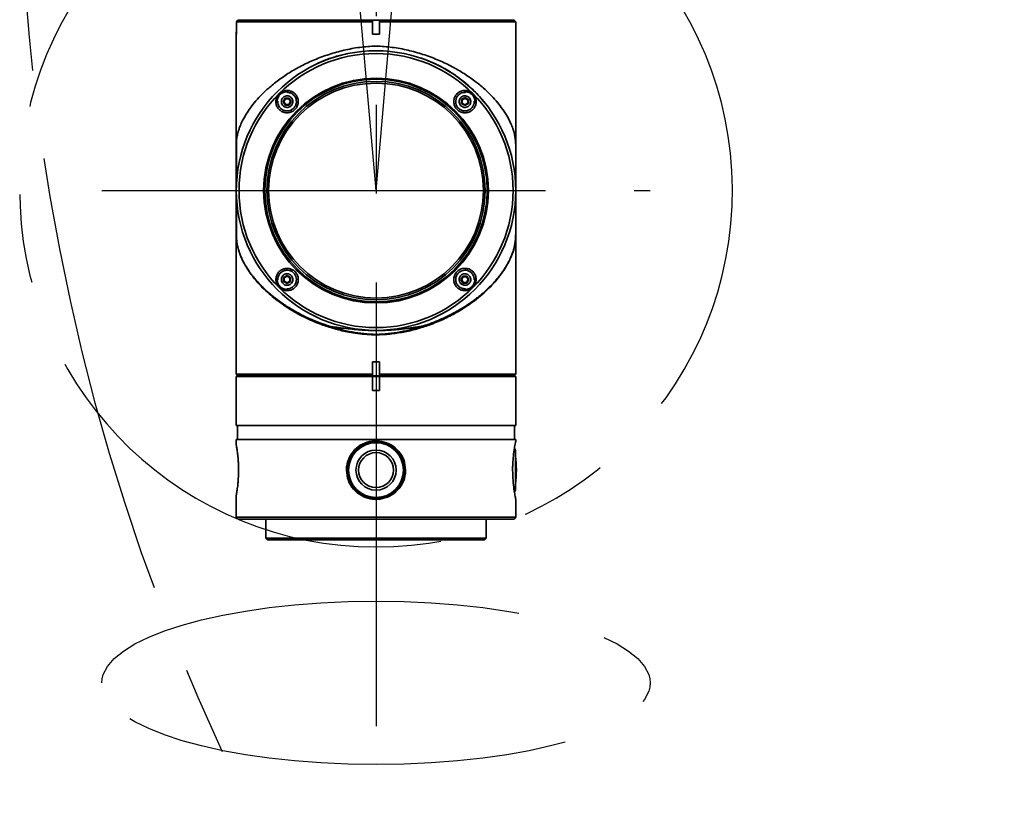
# Model space of a CAD drawing. Header units: millimetres. Extents: x -55 to 731, y 0 to 297.
# Tile 12 of 19: x 248 to 277, y 169 to 192. Entities that reach past the tile are written whole.
import ezdxf

# ---------------------------------------------------------------- set-up
doc = ezdxf.new("R2010")
doc.units = ezdxf.units.MM
doc.linetypes.add('CENTERX2', pattern=[20.32, 12.7, -2.54, 2.54, -2.54])
doc.layers.add('中心线层', color=6, linetype='CENTERX2', lineweight=25)

msp = doc.modelspace()

# ---------------------------------------------------------------- linework, layer by layer
at = {"color": 7, "linetype": 'Continuous', "lineweight": 35}
for p, q in [((254.5859, 192.0334), (254.6046, 192.0521)), ((254.5859, 192.0334), (254.5859, 191.6837)), ((258.4841, 192.0334), (254.5859, 192.0334)), ((254.6358, 192.0834), (254.6046, 192.0521)), ((254.6358, 192.0837), (254.6358, 192.0834)), ((258.4891, 192.0837), (254.6358, 192.0837)), ((258.4891, 192.0834), (254.6358, 192.0834)), ((258.4841, 192.0521), (258.4891, 192.0834)), ((258.4841, 192.0334), (258.4841, 192.0521)), ((258.4841, 191.6837), (258.4841, 192.0334)), ((258.4891, 192.0834), (258.4891, 192.0837)), ((258.4891, 192.0837), (258.6802, 192.0837)), ((258.6802, 192.0837), (258.6802, 192.0834)), ((262.5346, 192.0837), (258.6802, 192.0837)), ((258.6802, 192.0834), (258.6851, 192.0521)), ((262.5346, 192.0834), (258.6802, 192.0834)), ((258.6851, 192.0521), (258.6851, 192.0334)), ((258.6851, 192.0334), (258.6851, 191.6837)), ((262.5846, 192.0334), (258.6851, 192.0334)), ((262.5346, 192.0834), (262.5346, 192.0837)), ((262.5846, 192.0334), (262.5346, 192.0834)), ((262.5846, 187.2037), (262.5846, 192.0334)), ((254.5859, 191.7595), (254.5846, 191.7437)), ((254.5846, 191.7437), (254.5846, 191.6837)), ((254.5846, 191.6837), (254.5846, 187.2037)), ((254.5859, 191.6837), (254.5846, 191.6837)), ((258.6851, 191.6837), (258.4841, 191.6837)), ((255.9813, 189.8492), (255.9236, 189.7492)), ((255.9236, 189.7492), (255.9813, 189.6492)), ((255.9236, 189.7492), (255.9456, 189.7492)), ((255.9923, 189.8302), (255.9456, 189.7492)), ((255.9456, 189.7492), (255.9923, 189.6683)), ((256.0968, 189.8492), (255.9813, 189.8492)), ((255.9813, 189.8492), (255.9923, 189.8302)), ((256.0858, 189.8302), (255.9923, 189.8302)), ((256.0858, 189.8302), (256.0968, 189.8492)), ((256.1325, 189.7492), (256.0858, 189.8302)), ((256.0858, 189.6683), (256.1325, 189.7492)), ((256.1545, 189.7492), (256.0968, 189.8492)), ((256.0968, 189.6492), (256.1545, 189.7492)), ((256.1545, 189.7492), (256.1325, 189.7492)), ((261.1302, 189.8647), (261.0302, 189.807)), ((261.0302, 189.807), (261.0302, 189.6915)), ((261.0302, 189.807), (261.0492, 189.796)), ((261.0302, 189.6915), (261.0492, 189.7025)), ((261.0302, 189.6915), (261.1302, 189.6338)), ((261.1302, 189.8427), (261.0492, 189.796)), ((261.0492, 189.796), (261.0492, 189.7025)), ((261.0492, 189.7025), (261.1302, 189.6558)), ((261.2302, 189.807), (261.1302, 189.8647)), ((261.1302, 189.8647), (261.1302, 189.8427)), ((261.2111, 189.796), (261.1302, 189.8427)), ((261.1302, 189.6558), (261.2111, 189.7025)), ((261.1302, 189.6338), (261.2302, 189.6915)), ((261.2302, 189.807), (261.2111, 189.796)), ((261.2111, 189.7025), (261.2111, 189.796)), ((261.2111, 189.7025), (261.2302, 189.6915)), ((261.2302, 189.6915), (261.2302, 189.807)), ((255.9813, 189.6492), (255.9923, 189.6683)), ((255.9813, 189.6492), (256.0968, 189.6492)), ((255.9923, 189.6683), (256.0858, 189.6683)), ((256.0968, 189.6492), (256.0858, 189.6683)), ((261.1302, 189.6338), (261.1302, 189.6558)), ((254.5854, 188.0271), (254.5852, 188.169)), ((262.5838, 187.9991), (262.5837, 187.9709)), ((262.584, 188.1705), (262.5839, 188.0792)), ((262.5839, 188.0513), (262.5839, 188.0391)), ((254.5857, 187.9205), (254.5857, 187.9204)), ((254.5857, 187.9037), (254.5857, 187.297)), ((262.5836, 187.9204), (262.5835, 187.9205)), ((262.5835, 187.297), (262.5835, 187.9037)), ((254.5846, 187.2037), (254.5846, 181.9539)), ((254.5857, 187.2951), (254.5857, 187.297)), ((262.5833, 187.3042), (262.5646, 187.3042)), ((262.5835, 187.297), (262.5836, 187.2951)), ((262.5846, 181.9539), (262.5846, 187.2037)), ((254.5857, 186.4869), (254.5857, 187.1123)), ((254.5857, 187.1113), (254.5857, 186.4868)), ((262.5835, 186.4868), (262.5835, 187.1113)), ((262.5836, 187.1123), (262.5836, 186.4869)), ((254.5852, 186.2368), (254.5854, 186.3716)), ((254.5856, 186.4419), (254.5856, 186.4582)), ((254.5857, 186.4868), (254.5857, 186.4869)), ((262.5835, 186.4868), (262.5836, 186.4869)), ((256.039, 184.7735), (255.939, 184.7158)), ((255.939, 184.7158), (255.939, 184.6003)), ((255.9581, 184.7048), (255.939, 184.7158)), ((255.939, 184.6003), (255.9581, 184.6113)), ((256.039, 184.7515), (255.9581, 184.7048)), ((255.9581, 184.7048), (255.9581, 184.6113)), ((255.9581, 184.6113), (256.039, 184.5646)), ((256.139, 184.7158), (256.039, 184.7735)), ((256.039, 184.7735), (256.039, 184.7515)), ((256.12, 184.7048), (256.039, 184.7515)), ((256.039, 184.5646), (256.12, 184.6113)), ((256.139, 184.7158), (256.12, 184.7048)), ((256.12, 184.6113), (256.12, 184.7048)), ((256.139, 184.6003), (256.12, 184.6113)), ((256.139, 184.6003), (256.139, 184.7158)), ((261.0725, 184.7581), (261.0147, 184.6581)), ((261.0147, 184.6581), (261.0725, 184.5581)), ((261.0147, 184.6581), (261.0367, 184.6581)), ((261.0835, 184.739), (261.0367, 184.6581)), ((261.0367, 184.6581), (261.0835, 184.5771)), ((261.1879, 184.7581), (261.0725, 184.7581)), ((261.0725, 184.7581), (261.0835, 184.739)), ((261.1769, 184.739), (261.0835, 184.739)), ((261.1879, 184.7581), (261.1769, 184.739)), ((261.2237, 184.6581), (261.1769, 184.739)), ((261.1769, 184.5771), (261.2237, 184.6581)), ((261.2457, 184.6581), (261.1879, 184.7581)), ((261.1879, 184.5581), (261.2457, 184.6581)), ((261.2457, 184.6581), (261.2237, 184.6581)), ((255.939, 184.6003), (256.039, 184.5426)), ((256.039, 184.5426), (256.139, 184.6003)), ((256.039, 184.5426), (256.039, 184.5646)), ((261.0835, 184.5771), (261.0725, 184.5581)), ((261.0725, 184.5581), (261.1879, 184.5581)), ((261.0835, 184.5771), (261.1769, 184.5771)), ((261.1879, 184.5581), (261.1769, 184.5771)), ((258.4841, 182.3037), (258.6851, 182.3037)), ((258.4841, 181.9539), (258.4841, 182.3037)), ((258.6851, 182.3037), (258.6851, 181.9539)), ((254.5846, 181.9539), (254.6346, 181.9039)), ((254.5846, 181.9539), (258.4841, 181.9539)), ((254.5846, 181.8837), (254.5846, 180.4837)), ((258.4846, 181.8837), (254.5846, 181.8837)), ((254.6346, 181.9039), (254.6346, 181.9037)), ((254.6346, 181.9039), (258.4891, 181.9039)), ((254.6346, 181.9037), (258.4891, 181.9037)), ((254.7846, 181.9037), (254.7846, 181.8837)), ((258.4841, 181.9352), (258.4841, 181.9539)), ((258.4891, 181.9039), (258.4841, 181.9352)), ((258.4846, 181.4837), (258.4846, 181.8837)), ((258.6846, 181.8837), (258.4846, 181.8837)), ((258.4891, 181.9037), (258.4891, 181.9039)), ((258.6802, 181.9037), (258.4891, 181.9037)), ((258.6851, 181.9352), (258.6802, 181.9039)), ((258.6802, 181.9039), (262.5346, 181.9039)), ((258.6802, 181.9039), (258.6802, 181.9037)), ((258.6802, 181.9037), (262.5346, 181.9037)), ((258.6846, 181.8837), (258.6846, 181.4837)), ((262.5846, 181.8837), (258.6846, 181.8837)), ((258.6851, 181.9539), (262.5846, 181.9539)), ((258.6851, 181.9539), (258.6851, 181.9352)), ((262.3846, 181.8837), (262.3846, 181.9037)), ((262.5346, 181.9039), (262.5846, 181.9539)), ((262.5346, 181.9037), (262.5346, 181.9039)), ((262.5846, 180.4837), (262.5846, 181.8837)), ((258.6846, 181.4837), (258.4846, 181.4837)), ((254.5846, 180.4837), (262.5846, 180.4837)), ((254.6196, 180.4837), (254.6196, 180.0837)), ((262.5496, 180.0837), (262.5496, 180.4837)), ((254.5846, 179.9225), (254.5845, 179.9226)), ((254.5846, 180.0837), (254.5846, 179.9203)), ((254.5846, 180.0837), (262.5846, 180.0837)), ((262.5809, 179.7787), (262.5454, 179.8283)), ((262.5846, 180.0296), (262.5846, 180.0837)), ((262.5809, 178.6287), (262.5809, 179.7787)), ((257.7796, 179.2045), (257.7383, 179.2046)), ((257.7796, 179.2037), (257.7796, 179.2045)), ((259.4309, 179.2037), (259.3896, 179.2037)), ((254.5845, 178.4848), (254.5846, 178.4848)), ((254.5846, 178.4872), (254.5846, 177.8537)), ((262.5457, 178.5793), (262.5809, 178.6287)), ((262.5846, 177.8537), (262.5846, 178.3777)), ((254.5846, 177.8537), (254.6346, 177.8037)), ((254.5846, 177.8537), (262.5846, 177.8537)), ((262.5346, 177.8037), (262.5846, 177.8537)), ((254.6346, 177.8037), (256.5798, 177.8037)), ((255.4346, 177.8037), (255.4346, 177.2537)), ((256.5798, 177.8037), (262.5346, 177.8037)), ((261.7346, 177.2537), (261.7346, 177.8037)), ((255.4346, 177.2537), (255.4846, 177.2037)), ((255.4346, 177.2537), (256.9859, 177.2537)), ((261.6846, 177.2037), (255.4846, 177.2037)), ((256.9859, 177.2537), (261.7346, 177.2537)), ((261.6846, 177.2037), (261.7346, 177.2537))]:
    msp.add_line(p, q, dxfattribs=at)
at = {"color": 8, "linetype": 'Continuous', "lineweight": 35}
for p, q in [((254.5859, 191.7437), (254.5846, 191.7437)), ((262.5836, 187.9398), (262.5836, 187.9204))]:
    msp.add_line(p, q, dxfattribs=at)
at = {"color": 7, "linetype": 'Continuous', "lineweight": 35}
for centre, radius in [((258.5846, 187.2037), 4), ((258.5846, 187.2037), 3.922), ((258.5846, 187.2037), 3.2164), ((258.5846, 187.2037), 3.1833), ((258.5846, 187.2037), 3.125), ((258.5846, 187.2037), 3.075), ((258.5846, 179.2037), 0.785), ((258.5846, 179.2037), 0.575), ((258.5846, 179.2037), 0.4998)]:
    msp.add_circle(centre, radius, dxfattribs=at)
for centre, radius, start, end in [((258.5846, 187.2037), 3.8, 131.12962, 132.28943), ((258.5846, 187.2037), 3.8, 47.71057, 48.87038), ((258.5846, 187.2037), 3.8, 137.71057, 138.87039), ((258.5846, 187.2037), 3.8, 41.12961, 42.28943), ((258.5846, 187.2037), 3.8, 221.12961, 222.28943), ((258.5846, 187.2037), 3.8, 317.71057, 318.87039), ((258.5846, 187.2037), 3.8, 227.71057, 228.8704), ((258.5846, 187.2037), 3.8, 311.1296, 312.28943), ((258.6009, 179.2037), 4, 354.26803, 5.73197)]:
    msp.add_arc(centre, radius, start, end, dxfattribs=at)
for points, knots in [([(258.5846, 191.3379), (258.428, 191.3294), (258.1147, 191.3125), (257.6636, 191.2244), (257.2312, 191.1037), (256.8249, 190.953), (256.4445, 190.7753), (256.0979, 190.5779), (255.7847, 190.3648), (255.5256, 190.1553), (255.315, 189.9573), (255.1405, 189.7686), (254.9886, 189.5774), (254.8584, 189.3827), (254.773, 189.2261), (254.7197, 189.1103), (254.6851, 189.0258), (254.6552, 188.9413), (254.6257, 188.8389), (254.6018, 188.7247), (254.5908, 188.62), (254.5874, 188.5278), (254.5859, 188.4635), (254.5849, 188.3344), (254.585, 188.177), (254.5852, 188.0216), (254.5855, 187.9444), (254.5857, 187.9037)], [0, 0, 0, 0, 0.0629003, 0.1258203, 0.1865149, 0.2500231, 0.3125395, 0.3751735, 0.4378614, 0.500448, 0.5499536, 0.5978104, 0.6496814, 0.6993552, 0.749214, 0.7713961, 0.790293, 0.8159659, 0.8386108, 0.8715963, 0.9057741, 0.9139078, 0.9214905, 0.9371592, 0.9685243, 0.9834448, 1, 1, 1, 1]), ([(262.5835, 187.9037), (262.5838, 187.9803), (262.5842, 188.0955), (262.5842, 188.2511), (262.584, 188.368), (262.5832, 188.4793), (262.5798, 188.6019), (262.569, 188.7129), (262.5453, 188.833), (262.5104, 188.9552), (262.466, 189.0736), (262.4012, 189.2168), (262.3094, 189.3857), (262.1777, 189.5813), (262.0242, 189.7736), (261.8521, 189.9595), (261.6409, 190.1576), (261.3815, 190.367), (261.0691, 190.5792), (260.7237, 190.7757), (260.3434, 190.9534), (259.9349, 191.1048), (259.5014, 191.2254), (259.0514, 191.3127), (258.7406, 191.3295), (258.5846, 191.3379)], [0, 0, 0, 0, 0.0311246, 0.0468045, 0.062423, 0.0780635, 0.0937423, 0.1250789, 0.1564084, 0.1877662, 0.2221444, 0.2503599, 0.3004722, 0.3532457, 0.4026431, 0.4506823, 0.5002419, 0.5628294, 0.6253728, 0.687519, 0.7499007, 0.8139864, 0.8752033, 0.9373594, 1, 1, 1, 1]), ([(257.0634, 190.9031), (257.0887, 190.9136), (257.1497, 190.9388), (257.2106, 190.9642), (257.2461, 190.979)], [0, 0, 0, 0, 0.4152869, 1, 1, 1, 1]), ([(260.3028, 190.8206), (260.3253, 190.8103), (260.3881, 190.7816), (260.4914, 190.7266), (260.6179, 190.6554), (260.7526, 190.5721), (260.8947, 190.476), (261.0429, 190.3658), (261.1957, 190.2405), (261.3537, 190.0971), (261.5153, 189.9318), (261.6403, 189.7929), (261.7059, 189.7058), (261.7214, 189.6853)], [0, 0, 0, 0, 0.038652, 0.1081373, 0.1850644, 0.2695856, 0.3618548, 0.4620248, 0.570237, 0.6863122, 0.814986, 0.9564225, 1, 1, 1, 1]), ([(256.2653, 189.9755), (256.2887, 189.9469), (256.3354, 189.8897), (256.3636, 189.7802), (256.3555, 189.6693), (256.3104, 189.5684), (256.236, 189.4897), (256.1414, 189.44), (256.0361, 189.4234), (255.93, 189.442), (255.8563, 189.483), (255.7938, 189.5391), (255.744, 189.6096), (255.7142, 189.7172), (255.7224, 189.8282), (255.7669, 189.9289), (255.8411, 190.0082), (255.9362, 190.0584), (256.0422, 190.0752), (256.1483, 190.0562), (256.2223, 190.0157), (256.2568, 189.9834), (256.2653, 189.9755)], [0, 0, 0, 0, 0.0555083, 0.1110343, 0.1660093, 0.2195947, 0.2717735, 0.3232909, 0.3752185, 0.4283701, 0.4829373, 0.5004629, 0.5556774, 0.6109172, 0.6654428, 0.7187806, 0.7711506, 0.8231021, 0.8752971, 0.9283068, 0.9824407, 1, 1, 1, 1]), ([(256.0491, 190.0341), (256.0457, 190.0341), (256.0225, 190.0347), (255.9673, 190.0287), (255.888, 189.9974), (255.8144, 189.9333), (255.7662, 189.8487), (255.7534, 189.78), (255.7541, 189.7436), (255.7542, 189.7392)], [0, 0, 0, 0, 0.0216243, 0.1495302, 0.354933, 0.5603261, 0.7657293, 0.9711249, 1, 1, 1, 1]), ([(255.7735, 189.7606), (255.7752, 189.7306), (255.7785, 189.6707), (255.8209, 189.5892), (255.8857, 189.5259), (255.9625, 189.4906), (256.0454, 189.4795), (256.1287, 189.4937), (256.2082, 189.5378), (256.2687, 189.6057), (256.3032, 189.6898), (256.308, 189.7806), (256.2825, 189.8679), (256.2295, 189.9418), (256.1551, 189.994), (256.0874, 190.0129), (256.0446, 190.0152), (256.0315, 190.0148), (256.0277, 190.0147)], [0, 0, 0, 0, 0.0703006, 0.1406027, 0.2109007, 0.2812031, 0.3363245, 0.4066214, 0.4769215, 0.5472249, 0.6175249, 0.6878258, 0.7581249, 0.8284276, 0.8987275, 0.9690281, 0.9910562, 1, 1, 1, 1]), ([(261.3565, 189.9755), (261.3791, 189.948), (261.4243, 189.8931), (261.4534, 189.7886), (261.4491, 189.6813), (261.409, 189.5801), (261.337, 189.4968), (261.24, 189.4418), (261.1295, 189.4228), (261.0197, 189.4422), (260.9458, 189.4843), (260.8854, 189.539), (260.8375, 189.606), (260.807, 189.7084), (260.8111, 189.8157), (260.8505, 189.9171), (260.9227, 190.0011), (261.0199, 190.0565), (261.1304, 190.0757), (261.2396, 190.0564), (261.3143, 190.0151), (261.3485, 189.983), (261.3565, 189.9755)], [0, 0, 0, 0, 0.05219162, 0.10436713, 0.15699901, 0.21067398, 0.26547588, 0.32104372, 0.37659938, 0.43122913, 0.48437986, 0.49999632, 0.55190361, 0.60378602, 0.65637221, 0.71038514, 0.76560552, 0.82128261, 0.87652328, 0.93071351, 0.98373185, 1, 1, 1, 1]), ([(261.1415, 190.0147), (261.1116, 190.0131), (261.0516, 190.0098), (260.9702, 189.9674), (260.9069, 189.9026), (260.8715, 189.8258), (260.8605, 189.7429), (260.8746, 189.6596), (260.9187, 189.5801), (260.9866, 189.5196), (261.0707, 189.485), (261.1616, 189.4802), (261.2488, 189.5058), (261.3227, 189.5588), (261.3749, 189.6332), (261.3938, 189.7009), (261.3962, 189.7437), (261.3958, 189.7568), (261.3957, 189.7606)], [0, 0, 0, 0, 0.0703001, 0.1406012, 0.2109018, 0.2812024, 0.336321, 0.4066219, 0.4769227, 0.5472234, 0.6175255, 0.687826, 0.7581266, 0.8284278, 0.8987279, 0.9690287, 0.9910597, 1, 1, 1, 1]), ([(261.415, 189.7392), (261.4151, 189.7425), (261.4157, 189.7657), (261.4097, 189.821), (261.3783, 189.9003), (261.3143, 189.9739), (261.2296, 190.0221), (261.161, 190.0349), (261.1246, 190.0342), (261.1201, 190.0341)], [0, 0, 0, 0, 0.0216308, 0.1495374, 0.3549339, 0.5603334, 0.7657318, 0.9711296, 1, 1, 1, 1]), ([(256.039, 189.9142), (256.0576, 189.9124), (256.0947, 189.9088), (256.1441, 189.8803), (256.1816, 189.8384), (256.2031, 189.7861), (256.2061, 189.7298), (256.1902, 189.6756), (256.1573, 189.6297), (256.1111, 189.5973), (256.0691, 189.5855), (256.0264, 189.5833), (255.9833, 189.5906), (255.934, 189.6179), (255.8964, 189.6601), (255.875, 189.7123), (255.872, 189.7687), (255.8879, 189.8229), (255.9208, 189.8688), (255.967, 189.9011), (256.009, 189.9133), (256.0332, 189.9141), (256.039, 189.9142)], [0, 0, 0, 0, 0.0536858, 0.1073719, 0.1610567, 0.2147431, 0.2684286, 0.3221148, 0.3758024, 0.4294858, 0.4831755, 0.4999949, 0.5536864, 0.6073674, 0.661056, 0.7147424, 0.7684286, 0.8221142, 0.8758017, 0.9294852, 0.9831748, 1, 1, 1, 1]), ([(260.9652, 189.7492), (260.967, 189.7678), (260.9707, 189.8049), (260.9991, 189.8543), (261.041, 189.8918), (261.0933, 189.9133), (261.1497, 189.9163), (261.2039, 189.9004), (261.2497, 189.8675), (261.2822, 189.8213), (261.2939, 189.7793), (261.2962, 189.7366), (261.2889, 189.6935), (261.2615, 189.6442), (261.2193, 189.6066), (261.1671, 189.5852), (261.1107, 189.5822), (261.0565, 189.5981), (261.0106, 189.631), (260.9784, 189.6772), (260.9662, 189.7192), (260.9654, 189.7435), (260.9652, 189.7492)], [0, 0, 0, 0, 0.053686, 0.1073723, 0.1610578, 0.2147441, 0.2684298, 0.3221175, 0.3758033, 0.4294898, 0.483176, 0.4999997, 0.553686, 0.607373, 0.6610589, 0.7147453, 0.768431, 0.8221161, 0.8758039, 0.9294893, 0.9831756, 1, 1, 1, 1]), ([(254.5866, 188.4952), (254.5866, 188.4837), (254.5866, 188.3349), (254.5865, 188.0648), (254.5864, 187.731), (254.5863, 187.4876), (254.5862, 187.3486), (254.5862, 187.3278), (254.5861, 187.3227)], [0, 0, 0, 0, 0.020299, 0.2622742, 0.4920721, 0.7138171, 0.9305599, 1, 1, 1, 1]), ([(262.583, 187.3197), (262.583, 187.339), (262.5829, 187.3778), (262.5828, 187.4808), (262.5827, 187.5988), (262.5826, 187.7493), (262.5825, 187.9072), (262.5826, 188.0774), (262.5826, 188.2393), (262.5826, 188.3837), (262.5826, 188.4761), (262.5826, 188.4969)], [0, 0, 0, 0, 0.1332727, 0.2667025, 0.3848186, 0.4882343, 0.6514428, 0.7342258, 0.8354285, 0.9627825, 1, 1, 1, 1]), ([(254.5855, 187.9971), (254.5854, 188.0033), (254.5854, 188.0132), (254.5854, 188.0233), (254.5854, 188.0271)], [0, 0, 0, 0, 0.6249416, 1, 1, 1, 1]), ([(254.5927, 186.8623), (254.5918, 186.8568), (254.5896, 186.8444), (254.5884, 186.7465), (254.5876, 186.6037), (254.5873, 186.4404), (254.5871, 186.2831), (254.587, 186.1195), (254.587, 186.0058), (254.587, 185.9578)], [0, 0, 0, 0, 0.1316245, 0.2993141, 0.5046301, 0.6230604, 0.7529643, 0.8956576, 1, 1, 1, 1]), ([(262.5822, 185.9546), (262.5823, 186.0514), (262.5823, 186.2496), (262.5824, 186.5027), (262.5824, 186.6994), (262.5825, 186.836), (262.5823, 186.9231), (262.5819, 186.9547), (262.5809, 186.9482), (262.5808, 186.9472)], [0, 0, 0, 0, 0.2075249, 0.4248322, 0.605995, 0.7527101, 0.8715655, 0.9810189, 1, 1, 1, 1]), ([(254.5857, 186.4883), (254.5857, 186.4854), (254.5856, 186.477), (254.5855, 186.449), (254.5854, 186.409), (254.5853, 186.3625), (254.5853, 186.3076), (254.5852, 186.2453), (254.5853, 186.1713), (254.5854, 186.1048), (254.5859, 186.0235), (254.5872, 185.9308), (254.5908, 185.8436), (254.5961, 185.7775), (254.6033, 185.7144), (254.6149, 185.6409), (254.6374, 185.5402), (254.6717, 185.4281), (254.7166, 185.3133), (254.7634, 185.212), (254.8203, 185.103), (254.8885, 184.9882), (254.9639, 184.877), (255.0384, 184.7769), (255.1553, 184.6312), (255.3345, 184.4379), (255.5766, 184.2198), (255.789, 184.0557), (255.9634, 183.9352), (256.0989, 183.8483), (256.2292, 183.7707), (256.3759, 183.6891), (256.5364, 183.607), (256.7484, 183.5092), (256.9803, 183.4136), (257.1626, 183.3525), (257.2461, 183.3245)], [0, 0, 0, 0, 0.0014488, 0.0042709, 0.0140688, 0.0215658, 0.0275329, 0.0414864, 0.0525169, 0.0643161, 0.0747964, 0.0942094, 0.1153496, 0.1324208, 0.1448257, 0.167793, 0.1976144, 0.2389704, 0.275517, 0.3085921, 0.3367484, 0.3802797, 0.4189722, 0.4440306, 0.4772614, 0.5604459, 0.6340126, 0.6980029, 0.7331073, 0.7656496, 0.7956671, 0.8232017, 0.8635052, 0.8985615, 0.9534773, 1, 1, 1, 1]), ([(255.7562, 184.0605), (255.6933, 184.1101), (255.5618, 184.2139), (255.3777, 184.3825), (255.2135, 184.5524), (255.0711, 184.7213), (254.9311, 184.9103), (254.8262, 185.0821), (254.7404, 185.2536), (254.6875, 185.3797), (254.6427, 185.5172), (254.6178, 185.6224), (254.6027, 185.7166), (254.5957, 185.7792), (254.5916, 185.836), (254.5884, 185.8965), (254.5867, 185.9646), (254.5858, 186.0421), (254.5853, 186.1187), (254.5851, 186.2685), (254.5854, 186.3962), (254.5857, 186.4869)], [0, 0, 0, 0, 0.07552864, 0.15806274, 0.24761985, 0.32004531, 0.39729512, 0.51334286, 0.56058747, 0.63746817, 0.69110254, 0.75413615, 0.78260565, 0.8139923, 0.83029016, 0.84497964, 0.8755493, 0.89063666, 0.90626374, 0.93336888, 1, 1, 1, 1]), ([(254.5854, 186.3716), (254.5854, 186.375), (254.5854, 186.3987), (254.5855, 186.422), (254.5856, 186.4419)], [0, 0, 0, 0, 0.1436532, 1, 1, 1, 1]), ([(262.5835, 186.4883), (262.5837, 186.4068), (262.5841, 186.2499), (262.5839, 186.0507), (262.5817, 185.9221), (262.5772, 185.8218), (262.5666, 185.6937), (262.5286, 185.5547), (262.519, 185.4536), (262.4887, 185.408), (262.4887, 185.408), (262.4887, 185.408), (262.4887, 185.408), (262.4886, 185.408), (262.4886, 185.4079), (262.4886, 185.4078), (262.4885, 185.4076), (262.4884, 185.4072), (262.4881, 185.4063), (262.4872, 185.4039), (262.4844, 185.3964), (262.4747, 185.3703), (262.453, 185.316), (262.4129, 185.2262), (262.3692, 185.141), (262.3289, 185.0701), (262.3005, 185.0224), (262.2673, 184.9696), (262.2287, 184.9116), (262.1842, 184.8485), (262.1187, 184.761), (262.0304, 184.6526), (261.9177, 184.5278), (261.8003, 184.4097), (261.68, 184.2989), (261.5581, 184.1951), (261.3636, 184.0419), (261.0939, 183.8568), (260.7507, 183.6628), (260.4506, 183.521), (260.2108, 183.4239), (260.042, 183.3632), (259.9538, 183.3345), (259.9231, 183.3245)], [0, 0, 0, 0, 0.04099932, 0.07885841, 0.0967507, 0.11387298, 0.14556835, 0.2002302, 0.24365751, 0.24365941, 0.24366085, 0.2436635, 0.24366827, 0.24367677, 0.24369236, 0.24372111, 0.24377563, 0.2438828, 0.24410563, 0.24460405, 0.2462155, 0.25143113, 0.26980981, 0.29872638, 0.33811903, 0.35171532, 0.3669895, 0.38394464, 0.40258756, 0.42292873, 0.44498357, 0.48735039, 0.52828397, 0.56746381, 0.60474203, 0.64021041, 0.67394346, 0.76524342, 0.84242188, 0.90441013, 0.95116187, 0.98301823, 1, 1, 1, 1]), ([(262.5836, 186.4869), (262.5837, 186.4396), (262.584, 186.3517), (262.584, 186.2279), (262.5839, 186.1216), (262.5834, 186.0283), (262.5822, 185.9478), (262.5799, 185.8752), (262.5761, 185.8099), (262.5701, 185.7468), (262.5623, 185.6883), (262.5526, 185.6335), (262.542, 185.584), (262.5297, 185.5345), (262.5144, 185.4808), (262.4892, 185.4036), (262.4573, 185.3208), (262.4244, 185.2472), (262.3982, 185.1925), (262.3676, 185.1323), (262.3242, 185.0538), (262.2703, 184.965), (262.2121, 184.8775), (262.1521, 184.7942), (262.0927, 184.7172), (261.9991, 184.6029), (261.8666, 184.4572), (261.6749, 184.2732), (261.4665, 184.0982), (261.2044, 183.9054), (260.891, 183.7096), (260.516, 183.514), (260.2417, 183.4076), (260.1058, 183.3548)], [0, 0, 0, 0, 0.024554, 0.0456373, 0.0634939, 0.0792029, 0.0948603, 0.1095143, 0.1261884, 0.1429353, 0.1613595, 0.1780275, 0.1938913, 0.2085837, 0.2261248, 0.2465151, 0.2848894, 0.308067, 0.319458, 0.3388898, 0.3673945, 0.3967168, 0.4262145, 0.4536876, 0.479136, 0.5025595, 0.5673103, 0.6253972, 0.6908819, 0.7515703, 0.8362194, 0.9188754, 1, 1, 1, 1]), ([(262.5836, 186.4582), (262.5837, 186.4326), (262.584, 186.3593), (262.584, 186.2849), (262.584, 186.2365)], [0, 0, 0, 0, 0.3486319, 1, 1, 1, 1]), ([(256.2653, 184.8843), (256.2878, 184.857), (256.3328, 184.8024), (256.362, 184.6986), (256.3582, 184.5917), (256.3187, 184.4902), (256.2466, 184.4062), (256.1493, 184.3508), (256.0389, 184.3317), (255.9294, 184.3508), (255.8553, 184.3927), (255.7943, 184.4476), (255.746, 184.5154), (255.7156, 184.6184), (255.7202, 184.7261), (255.7602, 184.8272), (255.8322, 184.9105), (255.9292, 184.9655), (256.0398, 184.9845), (256.1493, 184.965), (256.2238, 184.9234), (256.2576, 184.8916), (256.2653, 184.8843)], [0, 0, 0, 0, 0.0519085, 0.1037906, 0.1563768, 0.2103898, 0.2656109, 0.3212858, 0.3765279, 0.4307197, 0.483737, 0.5000047, 0.5521961, 0.6043721, 0.6570037, 0.7106788, 0.7654808, 0.8210474, 0.8766031, 0.931233, 0.9843838, 1, 1, 1, 1]), ([(256.0277, 184.3926), (256.0577, 184.3942), (256.1176, 184.3976), (256.199, 184.4399), (256.2623, 184.5047), (256.2977, 184.5815), (256.3087, 184.6645), (256.2946, 184.7477), (256.2505, 184.8272), (256.1826, 184.8877), (256.0985, 184.9223), (256.0077, 184.9271), (255.9204, 184.9015), (255.8465, 184.8485), (255.7943, 184.7741), (255.7754, 184.7065), (255.773, 184.6636), (255.7734, 184.6505), (255.7735, 184.6467)], [0, 0, 0, 0, 0.0703025, 0.1406031, 0.2109022, 0.2812033, 0.3363225, 0.4066229, 0.4769232, 0.5472244, 0.6175243, 0.6878226, 0.7581253, 0.8284265, 0.8987285, 0.969028, 0.9910586, 1, 1, 1, 1]), ([(261.3565, 184.8843), (261.3798, 184.8559), (261.4263, 184.799), (261.4547, 184.6898), (261.4469, 184.5792), (261.4023, 184.4784), (261.3281, 184.3991), (261.2331, 184.3489), (261.127, 184.3322), (261.0208, 184.3509), (260.9473, 184.392), (260.8848, 184.4481), (260.835, 184.5188), (260.8053, 184.6268), (260.8138, 184.7381), (260.8588, 184.8389), (260.9332, 184.9177), (261.0278, 184.9673), (261.1332, 184.9839), (261.2391, 184.9652), (261.3133, 184.9247), (261.348, 184.8922), (261.3565, 184.8843)], [0, 0, 0, 0, 0.0552145, 0.1104546, 0.1649803, 0.218318, 0.270688, 0.3226383, 0.3748346, 0.4278443, 0.4819784, 0.4995372, 0.5550466, 0.6105719, 0.6655463, 0.7191326, 0.7713114, 0.8228301, 0.8747563, 0.9279065, 0.9824736, 1, 1, 1, 1]), ([(261.3957, 184.6467), (261.394, 184.6767), (261.3907, 184.7367), (261.3483, 184.8181), (261.2835, 184.8814), (261.2067, 184.9168), (261.1238, 184.9278), (261.0405, 184.9136), (260.961, 184.8695), (260.9006, 184.8016), (260.866, 184.7175), (260.8612, 184.6267), (260.8867, 184.5394), (260.9397, 184.4656), (261.0142, 184.4133), (261.0818, 184.3945), (261.1247, 184.3921), (261.1378, 184.3925), (261.1415, 184.3926)], [0, 0, 0, 0, 0.0703003, 0.1406016, 0.2109016, 0.2812021, 0.3363213, 0.4066231, 0.4769238, 0.5472235, 0.6175251, 0.6878258, 0.7581265, 0.8284272, 0.8987297, 0.9690303, 0.9910608, 1, 1, 1, 1]), ([(255.7542, 184.6682), (255.7541, 184.6648), (255.7536, 184.6416), (255.7595, 184.5863), (255.7909, 184.507), (255.8549, 184.4334), (255.9396, 184.3852), (256.0082, 184.3724), (256.0446, 184.3732), (256.0491, 184.3733)], [0, 0, 0, 0, 0.0216305, 0.1495361, 0.3549325, 0.5603344, 0.7657258, 0.9711233, 1, 1, 1, 1]), ([(255.874, 184.6581), (255.8759, 184.6766), (255.8795, 184.7137), (255.9079, 184.7631), (255.9498, 184.8007), (256.0021, 184.8221), (256.0585, 184.8251), (256.1127, 184.8092), (256.1586, 184.7763), (256.191, 184.7301), (256.2028, 184.6881), (256.205, 184.6454), (256.1977, 184.6024), (256.1703, 184.553), (256.1282, 184.5155), (256.0759, 184.494), (256.0196, 184.491), (255.9654, 184.5069), (255.9195, 184.5398), (255.8872, 184.586), (255.875, 184.628), (255.8742, 184.6523), (255.874, 184.6581)], [0, 0, 0, 0, 0.0536866, 0.1073715, 0.1610591, 0.2147458, 0.2684315, 0.3221194, 0.3758034, 0.4294899, 0.4831762, 0.4999999, 0.5536865, 0.6073714, 0.66106, 0.7147461, 0.7684319, 0.8221142, 0.8758021, 0.9294886, 0.9831763, 1, 1, 1, 1]), ([(261.1302, 184.4931), (261.1116, 184.4949), (261.0745, 184.4985), (261.0251, 184.527), (260.9876, 184.5689), (260.9661, 184.6212), (260.9632, 184.6775), (260.979, 184.7317), (261.0119, 184.7776), (261.0581, 184.81), (261.1002, 184.8218), (261.1429, 184.8241), (261.1859, 184.8168), (261.2352, 184.7894), (261.2728, 184.7472), (261.2943, 184.695), (261.2972, 184.6386), (261.2814, 184.5844), (261.2485, 184.5385), (261.2023, 184.5062), (261.1602, 184.4941), (261.136, 184.4933), (261.1302, 184.4931)], [0, 0, 0, 0, 0.0536861, 0.107373, 0.1610595, 0.2147461, 0.2684318, 0.3221183, 0.3758054, 0.4294919, 0.4831764, 0.5000017, 0.5536877, 0.607374, 0.6610596, 0.7147462, 0.7684319, 0.8221184, 0.8758039, 0.9294904, 0.9831777, 1, 1, 1, 1]), ([(261.1201, 184.3733), (261.1235, 184.3732), (261.1467, 184.3726), (261.2019, 184.3786), (261.2812, 184.4099), (261.3549, 184.474), (261.403, 184.5586), (261.4158, 184.6273), (261.4151, 184.6637), (261.415, 184.6682)], [0, 0, 0, 0, 0.0216306, 0.1495366, 0.3549325, 0.5603326, 0.7657295, 0.9711264, 1, 1, 1, 1]), ([(257.0634, 183.3549), (256.9842, 183.3846), (256.8221, 183.4455), (256.5871, 183.5516), (256.3261, 183.6852), (256.0409, 183.8535), (255.8536, 183.9897), (255.7562, 184.0605)], [0, 0, 0, 0, 0.1580023, 0.3233088, 0.4961189, 0.7377596, 1, 1, 1, 1]), ([(260.1058, 183.3548), (259.9852, 183.3146), (259.7502, 183.236), (259.3727, 183.1492), (258.9854, 183.0922), (258.6309, 183.0721), (258.3207, 183.0837), (258.0558, 183.1103), (257.7554, 183.1587), (257.4195, 183.2359), (257.1842, 183.3145), (257.0634, 183.3549)], [0, 0, 0, 0, 0.1272553, 0.2479965, 0.3745037, 0.4997503, 0.5819271, 0.6669346, 0.7516299, 0.8725345, 1, 1, 1, 1]), ([(257.2461, 183.3245), (257.2108, 183.3303), (257.1499, 183.3404), (257.0889, 183.3506), (257.0634, 183.3549)], [0, 0, 0, 0, 0.5811392, 1, 1, 1, 1]), ([(259.9231, 183.3245), (259.8874, 183.3186), (259.8164, 183.3071), (259.7093, 183.2909), (259.6053, 183.2761), (259.5003, 183.2623), (259.39, 183.2488), (259.265, 183.235), (259.1465, 183.2237), (259.033, 183.2145), (258.9278, 183.2074), (258.8145, 183.2017), (258.6994, 183.1981), (258.5477, 183.1965), (258.3578, 183.2005), (258.1288, 183.2141), (257.8979, 183.235), (257.6744, 183.2611), (257.4561, 183.2908), (257.3177, 183.313), (257.2461, 183.3245)], [0, 0, 0, 0, 0.0420271, 0.0835914, 0.1246678, 0.1620033, 0.203776, 0.2499235, 0.3025618, 0.3356269, 0.37517, 0.4178742, 0.4588075, 0.499665, 0.5814149, 0.6635023, 0.7493603, 0.8374222, 0.9159991, 1, 1, 1, 1]), ([(257.2461, 183.3245), (257.3519, 183.2926), (257.5637, 183.2287), (257.897, 183.1549), (258.2386, 183.1037), (258.5861, 183.0809), (258.9333, 183.104), (259.2742, 183.1553), (259.6065, 183.229), (259.8177, 183.2927), (259.9231, 183.3245)], [0, 0, 0, 0, 0.124959, 0.2501985, 0.3754296, 0.5006238, 0.6255119, 0.7505204, 0.875546, 1, 1, 1, 1]), ([(259.9231, 183.3245), (259.9535, 183.3295), (260.0144, 183.3397), (260.0753, 183.3498), (260.1058, 183.3548)], [0, 0, 0, 0, 0.5001805, 1, 1, 1, 1]), ([(254.585, 179.9203), (254.5849, 179.9209), (254.5845, 179.9232), (254.5873, 179.9074), (254.5953, 179.8616), (254.6091, 179.7765), (254.6238, 179.6623), (254.6342, 179.5638), (254.6428, 179.4536), (254.649, 179.3326), (254.6499, 179.2471), (254.6503, 179.2037)], [0, 0, 0, 0, 0.0359969, 0.1405201, 0.2450396, 0.456272, 0.5625685, 0.6685909, 0.773684, 0.8849749, 1, 1, 1, 1]), ([(257.7383, 179.2046), (257.7401, 179.2444), (257.7455, 179.3646), (257.8094, 179.5704), (257.9612, 179.7927), (258.1904, 179.9626), (258.4662, 180.049), (258.755, 180.04), (259.0239, 179.9379), (259.2428, 179.7538), (259.3993, 179.5009), (259.4202, 179.3043), (259.4309, 179.2037)], [0, 0, 0, 0, 0.0452676, 0.1365512, 0.2409099, 0.3480362, 0.4564769, 0.5637968, 0.6702839, 0.7778016, 0.8862469, 1, 1, 1, 1]), ([(257.7796, 179.2045), (257.7814, 179.2444), (257.787, 179.3646), (257.852, 179.5673), (258.0032, 179.7822), (258.2263, 179.9418), (258.4908, 180.0187), (258.7635, 180.0038), (259.0146, 179.9018), (259.2181, 179.7234), (259.3612, 179.4824), (259.3801, 179.2973), (259.3896, 179.2037)], [0, 0, 0, 0, 0.0473352, 0.1428428, 0.2485484, 0.3564312, 0.4643733, 0.5701024, 0.6748024, 0.781128, 0.8893455, 1, 1, 1, 1]), ([(262.4941, 179.2046), (262.4944, 179.2444), (262.4956, 179.3646), (262.5092, 179.5702), (262.5376, 179.7937), (262.5672, 179.959), (262.5849, 180.0422), (262.5828, 180.0324), (262.5822, 180.0296)], [0, 0, 0, 0, 0.0905123, 0.2730335, 0.4816965, 0.6958944, 0.9127196, 1, 1, 1, 1]), ([(254.6503, 179.2037), (254.6502, 179.1874), (254.65, 179.1384), (254.6479, 179.0573), (254.6429, 178.956), (254.6351, 178.8536), (254.6214, 178.7209), (254.6061, 178.6123), (254.594, 178.538), (254.5877, 178.5018), (254.5846, 178.4847), (254.5849, 178.4866), (254.585, 178.4872)], [0, 0, 0, 0, 0.04318107, 0.12970087, 0.21621879, 0.32153239, 0.42684032, 0.63968595, 0.74623121, 0.8516554, 0.95653356, 1, 1, 1, 1]), ([(259.4309, 179.2037), (259.4292, 179.1638), (259.4239, 179.0437), (259.3602, 178.8378), (259.2087, 178.6153), (258.9798, 178.4452), (258.7041, 178.3584), (258.4152, 178.3671), (258.1462, 178.4689), (257.9271, 178.6527), (257.77, 178.906), (257.7491, 179.1033), (257.7383, 179.2046)], [0, 0, 0, 0, 0.0452278, 0.1364314, 0.2407113, 0.3477551, 0.4561233, 0.5633771, 0.6697905, 0.7772369, 0.8856114, 1, 1, 1, 1]), ([(259.3896, 179.2037), (259.3878, 179.1638), (259.3824, 179.0436), (259.3177, 178.8408), (259.1667, 178.6258), (258.9438, 178.4659), (258.6794, 178.3888), (258.4067, 178.4034), (258.1555, 178.505), (257.9517, 178.6832), (257.8082, 178.9243), (257.7892, 179.1097), (257.7796, 179.2037)], [0, 0, 0, 0, 0.0473095, 0.1427645, 0.248427, 0.3562661, 0.4641765, 0.56988, 0.6745427, 0.7808248, 0.8890042, 1, 1, 1, 1]), ([(262.5822, 178.3777), (262.5825, 178.3765), (262.5832, 178.373), (262.5625, 178.4715), (262.5319, 178.652), (262.5011, 178.9062), (262.4965, 179.1033), (262.4941, 179.2046)], [0, 0, 0, 0, 0.12653, 0.3394118, 0.5543589, 0.771164, 1, 1, 1, 1])]:
    msp.add_open_spline(points, degree=3, knots=knots, dxfattribs=at)
at = {"color": 8, "linetype": 'Continuous', "lineweight": 35}
for points, knots in [([(257.2461, 190.979), (257.3578, 191.0165), (257.5268, 191.0732), (257.7055, 191.1072), (257.7661, 191.1187)], [0, 0, 0, 0, 0.6606334, 1, 1, 1, 1]), ([(256.6836, 190.7282), (256.733, 190.7545), (256.8516, 190.8177), (257.0392, 190.9021), (257.1804, 190.9546), (257.2461, 190.979)], [0, 0, 0, 0, 0.27573366, 0.66244336, 1, 1, 1, 1]), ([(259.8471, 191.004), (259.8953, 190.9878), (260.006, 190.9507), (260.1583, 190.8895), (260.2597, 190.8411), (260.3028, 190.8206)], [0, 0, 0, 0, 0.3068544, 0.7052591, 1, 1, 1, 1]), ([(254.5857, 187.9204), (254.5855, 187.9672), (254.5853, 188.0542), (254.5852, 188.1636), (254.5853, 188.2455), (254.5856, 188.3273), (254.5857, 188.3953), (254.5868, 188.4344), (254.587, 188.4392)], [0, 0, 0, 0, 0.2668978, 0.4959819, 0.6175754, 0.7286808, 0.9661758, 1, 1, 1, 1]), ([(262.5824, 188.436), (262.5827, 188.4145), (262.5835, 188.3664), (262.584, 188.2603), (262.5841, 188.1613), (262.5839, 188.0936), (262.5839, 188.0792)], [0, 0, 0, 0, 0.1975539, 0.4432313, 0.8811523, 1, 1, 1, 1]), ([(262.5835, 187.919), (262.5836, 187.9219), (262.5836, 187.9288), (262.5836, 187.9358), (262.5836, 187.9398)], [0, 0, 0, 0, 0.4187331, 1, 1, 1, 1]), ([(254.5857, 187.2983), (254.5857, 187.2978), (254.5855, 187.2906), (254.5853, 187.2803), (254.5852, 187.2737), (254.5853, 187.276), (254.5856, 187.293), (254.5864, 187.3253), (254.5872, 187.3461), (254.5875, 187.3565)], [0, 0, 0, 0, 0.01549, 0.2288921, 0.4061906, 0.5574154, 0.793476, 0.8966217, 1, 1, 1, 1]), ([(254.5852, 187.2747), (254.5857, 187.2752), (254.5861, 187.2757), (254.5861, 187.3131), (254.5861, 187.3132)], [0, 0, 0, 0, 0.9997151, 1, 1, 1, 1]), ([(262.5828, 187.3196), (262.5831, 187.3099), (262.5837, 187.2898), (262.5839, 187.2798), (262.584, 187.275), (262.584, 187.2745), (262.584, 187.2759), (262.5839, 187.2794), (262.5838, 187.2862), (262.5836, 187.2936), (262.5835, 187.2983)], [0, 0, 0, 0, 0.1376272, 0.2845001, 0.419437, 0.4981441, 0.5933246, 0.7047744, 0.8149086, 1, 1, 1, 1])]:
    msp.add_open_spline(points, degree=3, knots=knots, dxfattribs=at)
at = {"layer": '中心线层'}
msp.add_line((258.5847, 204.8955), (258.5847, 169.5116), dxfattribs=at)
at = {"layer": '中心线层', "linetype": 'CENTERX2'}
for p, q in [((258.5847, 187.2036), (257.6955, 197.3647)), ((258.5847, 187.2036), (259.4739, 197.3647)), ((250.7372, 187.2036), (266.4321, 187.2036))]:
    msp.add_line(p, q, dxfattribs=at)
for centre, radius, start, end in [((310.5846, 197.4037), 62.2, 95, 85), ((258.5847, 187.2036), 10.2, 95.00111, 84.99889)]:
    msp.add_arc(centre, radius, start, end, dxfattribs=at)
msp.add_ellipse((258.5847, 173.114), major_axis=(-7.8474, 0), ratio=0.2980845, dxfattribs=at)

doc.saveas('drawing.dxf')
